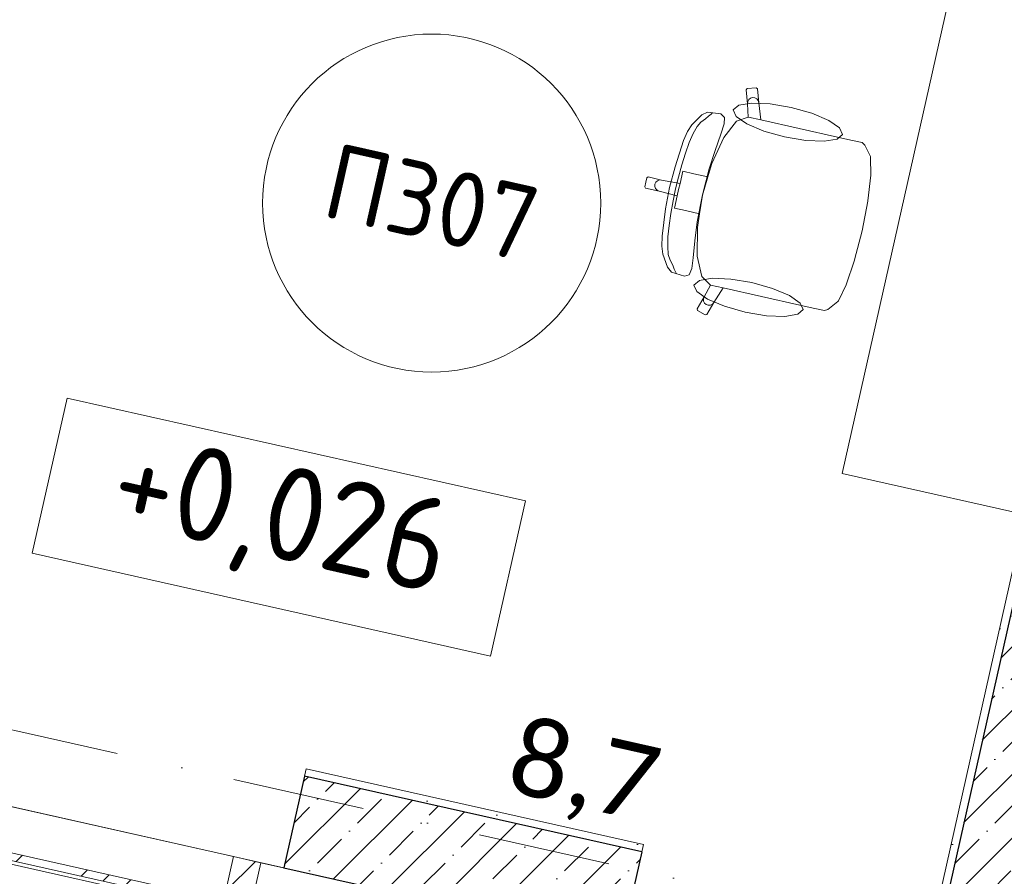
# Model space of a CAD drawing. Header units: millimetres. Extents: x -7218036 to -6920397, y 6117771 to 6333681.
# Tile 77 of 89: x -7174126 to -7171505, y 6133945 to 6136226. Entities that reach past the tile are written whole.
import ezdxf
from ezdxf.enums import TextEntityAlignment as Align

# ---------------------------------------------------------------- set-up
doc = ezdxf.new("R2010")
doc.units = ezdxf.units.MM
doc.header["$MEASUREMENT"] = 0
doc.set_wipeout_variables(frame=1)
doc.linetypes.add('Wipeout_Contour', pattern=[1000, 0, -1000])
doc.linetypes.add('Штрихпунктирная', pattern=[670.277762, 352.777767, -176.388884, 0, -141.111112])
for name, color, linetype in [('S - МОП.АР', 7, 'Continuous'), ('АР-Стены_внешние_.АР', 7, 'Continuous'), ('АР-Стены_внутренние_пилоны.АР', 7, 'Continuous'), ('АР-Чертеж-Оси_Осевые размеры.АР', 7, 'Continuous')]:
    doc.layers.add(name, color=color, linetype=linetype)
for name, color, linetype, lineweight in [('АР-Мебель_Сантехника.АР_Ном._пера__101', 252, 'Continuous', 0), ('АР-Отметки высот_новые.АР_Ном._пера__120', 7, 'Continuous', 0), ('АР-Стены_внешние_.АР_Ном._пера__120', 7, 'Continuous', 0), ('АР-Стены_внутренние_пилоны.АР_Ном._пера__1', 7, 'Continuous', 30), ('АР-Чертеж-Оси_Осевые размеры.АР_Ном._пера__120', 7, 'Continuous', 0), ('Паспорта Зон Archicad_Ном._пера__1', 7, 'Continuous', 0)]:
    doc.layers.add(name, color=color, linetype=linetype, lineweight=lineweight)
doc.styles.add('РЎР“Р•РќР•Р\xa0Р\x98Р\xa0_РЎРўР\x98Р›Р¬_1', font='GOST_Common.ttf')
doc.styles.add('РЎР“Р•РќР•Р\xa0Р\x98Р\xa0_РЎРўР\x98Р›Р¬_2', font='calibri.ttf')
doc.styles.add('РЎР“Р•РќР•Р\xa0Р\x98Р\xa0_РЎРўР\x98Р›Р¬_3', font='GOTHIC.TTF')
pattern_1 = [(45, (-6566190.34, 6562677.8), (-176.776695, 176.776695), []), (45, (-6566225.7, 6562713.15), (-176.776695, 176.776695), []), (45, (-6566261.05, 6562748.5), (-176.776695, 176.776695), [])]
pattern_2 = [(45, (-6566190.34, 6562677.8), (-84.852814, 84.852814), []), (45, (-6566232.77, 6562720.22), (-84.852814, 84.852814), [90, -30, 0, -30])]
pattern_3 = [(45, (-6566190.34, 6563027.8), (-111.369318, 111.369318), [0, -105, 0, -157.5]), (110, (-6565840.34, 6563027.8), (148.001588, 53.868173), [0, -77, 0, -133])]

# ---------------------------------------------------------------- blocks, each defined once
blk = doc.blocks.new('Пом. консьержа_П307_24_5', base_point=(-7171740.5, 6134974.5))
at = {"layer": 'Паспорта Зон Archicad_Ном._пера__1', "color": 7, "linetype": 'Continuous', "lineweight": 0}
blk.add_circle((-7173029.8, 6135737.8), 450, dxfattribs=at)
at = {"layer": 'Паспорта Зон Archicad_Ном._пера__1', "color": 7, "lineweight": 0, "style": 'РЎР“Р•РќР•Р\xa0Р\x98Р\xa0_РЎРўР\x98Р›Р¬_1'}
blk.add_attdef('ROOM_NUMBER', text='', height=200, rotation=347.3417, dxfattribs=at).set_placement((-7173029.8, 6135739.1), align=Align.MIDDLE_CENTER)
at = {"layer": 'Паспорта Зон Archicad_Ном._пера__1', "color": 7, "lineweight": 0, "style": 'РЎР“Р•РќР•Р\xa0Р\x98Р\xa0_РЎРўР\x98Р›Р¬_2'}
blk.add_attdef('ROOM_AREA', text='', height=200, rotation=347.3417, dxfattribs=at).set_placement((-7172431.2, 6134185.4), align=Align.MIDDLE_RIGHT)
blk = doc.blocks.new('Навесная Стена_2_5', base_point=(-6566190.3, 6562677.8))
at = {"layer": 'АР-Стены_внешние_.АР_Ном._пера__120', "color": 7, "linetype": 'Continuous', "lineweight": 0, "flags": 128}
for points in [[(-7174614, 6134234.9), (-7174306.6, 6134165.8), (-7173557.5, 6133997.7)], [(-7174646.8, 6134088.5), (-7174339.4, 6134019.5), (-7173590.4, 6133851.3)], [(-7173484.3, 6133981.2), (-7173086.9, 6133892), (-7172525.4, 6133766)]]:
    blk.add_lwpolyline(points, dxfattribs=at)
at = {"color": 254, "linetype": 'Wipeout_Contour', "lineweight": 0, "ltscale": 37755792.34388477}
blk.add_wipeout([(-7173588.2, 6133861.1), (-7173583.8, 6133880.6), (-7174640.2, 6134117.8), (-7174644.6, 6134098.3)], dxfattribs=at).dxf.layer = 'АР-Стены_внешние_.АР'
at = {"layer": 'АР-Стены_внешние_.АР', "linetype": 'Continuous', "lineweight": 0, "true_color": 0x000000}
h = blk.add_hatch(dxfattribs=at)
h.set_pattern_fill('АЛЮМИНИЙ_0005', color=18, style=0, pattern_type=2)
h.set_pattern_definition(pattern_1)
h.paths.add_polyline_path([(-7173588.2, 6133861.1), (-7173583.8, 6133880.6), (-7174640.2, 6134117.8), (-7174644.6, 6134098.3)])
at = {"layer": 'АР-Стены_внешние_.АР_Ном._пера__120', "color": 7, "linetype": 'Continuous', "lineweight": 0, "flags": 128}
blk.add_lwpolyline([(-7173588.2, 6133861.1), (-7173583.8, 6133880.6), (-7174640.2, 6134117.8), (-7174644.6, 6134098.3)], close=True, dxfattribs=at)
at = {"color": 254, "linetype": 'Wipeout_Contour', "lineweight": 0, "ltscale": 37753848.40284705}
blk.add_wipeout([(-7173590.4, 6133851.3), (-7173517.2, 6133834.9), (-7173484.3, 6133981.2), (-7173557.5, 6133997.7)], dxfattribs=at).dxf.layer = 'АР-Стены_внешние_.АР'
at = {"layer": 'АР-Стены_внешние_.АР', "linetype": 'Continuous', "lineweight": 0, "true_color": 0x000000}
h = blk.add_hatch(dxfattribs=at)
h.set_pattern_fill('АЛЮМИНИЙ_0005', color=18, style=0, pattern_type=2)
h.set_pattern_definition(pattern_1)
h.paths.add_polyline_path([(-7173590.4, 6133851.3), (-7173517.2, 6133834.9), (-7173484.3, 6133981.2), (-7173557.5, 6133997.7)])
at = {"layer": 'АР-Стены_внешние_.АР_Ном._пера__120', "color": 7, "linetype": 'Continuous', "lineweight": 0, "flags": 128}
blk.add_lwpolyline([(-7173590.4, 6133851.3), (-7173517.2, 6133834.9), (-7173484.3, 6133981.2), (-7173557.5, 6133997.7)], close=True, dxfattribs=at)
blk = doc.blocks.new('Стена_91_5', base_point=(-7174782.8, 6134509.9))
at = {"layer": 'АР-Стены_внутренние_пилоны.АР', "linetype": 'Continuous', "lineweight": 0, "true_color": 0x000000}
h = blk.add_hatch(dxfattribs=at)
h.set_pattern_fill('ЖЕЛЕЗОБЕТОН__PROJECT__0005', color=18, style=0, pattern_type=2)
h.set_pattern_definition(pattern_2)
h.paths.add_polyline_path([(-7174924.8, 6134562.3), (-7174632, 6134496.6), (-7174041.9, 6137124), (-7174289.4, 6137391)])
h = blk.add_hatch(dxfattribs=at)
h.set_pattern_fill('ЖЕЛЕЗОБЕТОН__PROJECT__0005', color=18, style=0, pattern_type=2)
h.set_pattern_definition(pattern_2)
h.paths.add_polyline_path([(-7174289.4, 6137391), (-7174049.4, 6137132.1), (-7174040.5, 6137130.1), (-7173996.7, 6137325.3)])
h = blk.add_hatch(dxfattribs=at)
h.set_pattern_fill('ШТУКАТУРКА__ГИПС_01_0005', color=18, style=0, pattern_type=2)
h.set_pattern_definition(pattern_3)
h.paths.add_polyline_path([(-7174044.9, 6137110.6), (-7174686.8, 6134252.7), (-7174667.3, 6134248.3), (-7174025.4, 6137106.2)])
h = blk.add_hatch(dxfattribs=at)
h.set_pattern_fill('ЖЕЛЕЗОБЕТОН__PROJECT__0005', color=18, style=0, pattern_type=2)
h.set_pattern_definition(pattern_2)
h.paths.add_polyline_path([(-7174040.5, 6137130.1), (-7174049.4, 6137132.1), (-7174041.9, 6137124)])
h = blk.add_hatch(dxfattribs=at)
h.set_pattern_fill('ШТУКАТУРКА__ГИПС_01_0005', color=18, style=0, pattern_type=2)
h.set_pattern_definition(pattern_3)
h.paths.add_polyline_path([(-7174041.9, 6137124), (-7174044.9, 6137110.6), (-7174025.4, 6137106.2)])
h = blk.add_hatch(dxfattribs=at)
h.set_pattern_fill('ШТУКАТУРКА__ГИПС_01_0005', color=18, style=0, pattern_type=2)
h.set_pattern_definition(pattern_3)
h.paths.add_polyline_path([(-7174040.5, 6137130.1), (-7174041.9, 6137124), (-7174025.4, 6137106.2), (-7174021, 6137125.7)])
at = {"layer": 'АР-Стены_внутренние_пилоны.АР_Ном._пера__1', "color": 7, "linetype": 'Continuous', "lineweight": 30}
for p, q in [((-7173996.7, 6137325.3), (-7174040.5, 6137130.1)), ((-7174632, 6134496.6), (-7174041.9, 6137124)), ((-7174040.5, 6137130.1), (-7174041.9, 6137124)), ((-7174686.8, 6134252.7), (-7174632, 6134496.6)), ((-7174686.8, 6134252.7), (-7174667.3, 6134248.3))]:
    blk.add_line(p, q, dxfattribs=at)
at = {"layer": 'АР-Стены_внутренние_пилоны.АР_Ном._пера__1', "color": 7, "linetype": 'Continuous', "lineweight": 15}
blk.add_line((-7174021, 6137125.7), (-7174040.5, 6137130.1), dxfattribs=at)
at = {"layer": 'АР-Стены_внутренние_пилоны.АР_Ном._пера__1', "color": 7, "linetype": 'Continuous', "lineweight": 30, "flags": 128}
for points in [[(-7174289.4, 6137391), (-7174924.8, 6134562.3)], [(-7174289.4, 6137391), (-7173996.7, 6137325.3)]]:
    blk.add_lwpolyline(points, dxfattribs=at)
at = {"layer": 'АР-Стены_внутренние_пилоны.АР_Ном._пера__1', "color": 7, "linetype": 'Continuous', "lineweight": 0, "flags": 128}
blk.add_lwpolyline([(-7174667.3, 6134248.3), (-7174025.4, 6137106.2)], dxfattribs=at)
blk = doc.blocks.new('Стена_96_5', base_point=(-7171283.6, 6134870.8))
at = {"layer": 'АР-Стены_внутренние_пилоны.АР', "linetype": 'Continuous', "lineweight": 0, "true_color": 0x000000}
h = blk.add_hatch(dxfattribs=at)
h.set_pattern_fill('ШТУКАТУРКА__ГИПС_01_0005', color=18, style=0, pattern_type=2)
h.set_pattern_definition(pattern_3)
h.paths.add_polyline_path([(-7171449.5, 6134908), (-7171690.3, 6133835.9), (-7171670.8, 6133831.5), (-7171430, 6134903.6)])
h = blk.add_hatch(dxfattribs=at)
h.set_pattern_fill('ЖЕЛЕЗОБЕТОН__PROJECT__0005', color=18, style=0, pattern_type=2)
h.set_pattern_definition(pattern_2)
h.paths.add_polyline_path([(-7171430, 6134903.6), (-7171670.8, 6133831.5), (-7171378.1, 6133765.8), (-7171137.3, 6134837.9)])
at = {"layer": 'АР-Стены_внутренние_пилоны.АР_Ном._пера__1', "color": 7, "linetype": 'Continuous', "lineweight": 30}
blk.add_line((-7171430, 6134903.6), (-7171670.8, 6133831.5), dxfattribs=at)
at = {"layer": 'АР-Стены_внутренние_пилоны.АР_Ном._пера__1', "color": 7, "linetype": 'Continuous', "lineweight": 0, "flags": 128}
for points in [[(-7171449.5, 6134908), (-7171690.3, 6133835.9)], [(-7171449.5, 6134908), (-7171430, 6134903.6)], [(-7171690.3, 6133835.9), (-7171670.8, 6133831.5)]]:
    blk.add_lwpolyline(points, dxfattribs=at)
at = {"layer": 'АР-Стены_внутренние_пилоны.АР_Ном._пера__1', "color": 7, "linetype": 'Continuous', "lineweight": 30, "flags": 128}
for points in [[(-7171430, 6134903.6), (-7171137.3, 6134837.9)], [(-7171378.1, 6133765.8), (-7171137.3, 6134837.9)]]:
    blk.add_lwpolyline(points, dxfattribs=at)
blk = doc.blocks.new('Стена_163_5', base_point=(-7173423.3, 6133967.5))
at = {"layer": 'АР-Стены_внутренние_пилоны.АР', "linetype": 'Continuous', "lineweight": 0, "true_color": 0x000000}
h = blk.add_hatch(dxfattribs=at)
h.set_pattern_fill('ШТУКАТУРКА__ГИПС_01_0005', color=18, style=0, pattern_type=2)
h.set_pattern_definition(pattern_3)
h.paths.add_polyline_path([(-7172466.3, 6134029.4), (-7173364.2, 6134230.9), (-7173368.6, 6134211.4), (-7172470.7, 6134009.9)])
h = blk.add_hatch(dxfattribs=at)
h.set_pattern_fill('ЖЕЛЕЗОБЕТОН__PROJECT__0005', color=18, style=0, pattern_type=2)
h.set_pattern_definition(pattern_2)
h.paths.add_polyline_path([(-7172470.7, 6134009.9), (-7173368.6, 6134211.4), (-7173423.3, 6133967.5), (-7172525.4, 6133765.9)])
at = {"layer": 'АР-Стены_внутренние_пилоны.АР_Ном._пера__1', "color": 7, "linetype": 'Continuous', "lineweight": 30}
blk.add_line((-7172470.7, 6134009.9), (-7173368.6, 6134211.4), dxfattribs=at)
at = {"layer": 'АР-Стены_внутренние_пилоны.АР_Ном._пера__1', "color": 7, "linetype": 'Continuous', "lineweight": 0, "flags": 128}
for points in [[(-7173364.2, 6134230.9), (-7173368.6, 6134211.4)], [(-7172466.3, 6134029.4), (-7173364.2, 6134230.9)], [(-7172466.3, 6134029.4), (-7172470.7, 6134009.9)]]:
    blk.add_lwpolyline(points, dxfattribs=at)
at = {"layer": 'АР-Стены_внутренние_пилоны.АР_Ном._пера__1', "color": 7, "linetype": 'Continuous', "lineweight": 30, "flags": 128}
for points in [[(-7173368.6, 6134211.4), (-7173423.3, 6133967.5)], [(-7172470.7, 6134009.9), (-7172525.4, 6133765.9)], [(-7173423.3, 6133967.5), (-7172525.4, 6133765.9)]]:
    blk.add_lwpolyline(points, dxfattribs=at)
blk = doc.blocks.new('Стол Офисный Прямоугольный 23[39]_5', base_point=(-7171012.2, 6136398.7))
at = {"layer": 'АР-Мебель_Сантехника.АР_Ном._пера__101', "color": 252, "linetype": 'Continuous', "lineweight": 0, "flags": 128}
blk.add_lwpolyline([(-7171012.2, 6136398.7), (-7171352, 6134886), (-7171937.4, 6135017.5), (-7171597.6, 6136530.2)], close=True, dxfattribs=at)
blk = doc.blocks.new('Стул Офисный 06 23[40]_5', base_point=(-7171816.3, 6135966.3))
at = {"layer": 'АР-Мебель_Сантехника.АР_Ном._пера__101', "color": 252, "linetype": 'Continuous', "lineweight": 0}
for p, q in [((-7172189.5, 6136042.5), (-7172192.2, 6136039.2)), ((-7172192.2, 6136039.2), (-7172188.9, 6136002.1)), ((-7172165.7, 6136044.8), (-7172189.5, 6136042.5)), ((-7172162.4, 6136042.1), (-7172165.7, 6136044.8)), ((-7172159.1, 6136005), (-7172162.4, 6136042.1)), ((-7172188.3, 6136008), (-7172188.9, 6136002.1)), ((-7172185.5, 6136013.2), (-7172188.3, 6136008)), ((-7172180.9, 6136016.9), (-7172185.5, 6136013.2)), ((-7172175.3, 6136018.6), (-7172180.9, 6136016.9)), ((-7172169.5, 6136018), (-7172175.3, 6136018.6)), ((-7172164.4, 6136015.2), (-7172169.5, 6136018)), ((-7172160.7, 6136010.7), (-7172164.4, 6136015.2)), ((-7172159.1, 6136005), (-7172160.7, 6136010.7)), ((-7172295.7, 6135979.8), (-7172310.9, 6135972.4)), ((-7172259.8, 6135975.1), (-7172295.7, 6135979.8)), ((-7172188.9, 6136002.1), (-7172186.9, 6135966.7)), ((-7172153.3, 6135959.3), (-7172159.1, 6136005)), ((-7172310.9, 6135972.4), (-7172337.3, 6135946.5)), ((-7172312.9, 6135952.8), (-7172300.5, 6135962)), ((-7172300.5, 6135962), (-7172292.5, 6135969.5)), ((-7172292.5, 6135969.5), (-7172286.1, 6135974.5)), ((-7172286.1, 6135974.5), (-7172282.7, 6135977.6)), ((-7172250, 6135966), (-7172259.8, 6135975.1)), ((-7172217.9, 6135955.9), (-7172252, 6135912.6)), ((-7172250.8, 6135948.5), (-7172250, 6135966)), ((-7172186.9, 6135966.7), (-7172217.9, 6135955.9)), ((-7172186.7, 6135966.8), (-7172186.9, 6135966.7)), ((-7172186.7, 6135966.8), (-7172153.3, 6135959.3)), ((-7171949.3, 6135913.4), (-7172153.3, 6135959.3)), ((-7172348.7, 6135928.7), (-7172359.1, 6135904.5)), ((-7172337.3, 6135946.5), (-7172348.7, 6135928.7)), ((-7172333.8, 6135923.1), (-7172323.3, 6135941.6)), ((-7172323.3, 6135941.6), (-7172312.9, 6135952.8)), ((-7172259.7, 6135920.9), (-7172250.8, 6135948.5)), ((-7172359.1, 6135904.5), (-7172381.9, 6135834.6)), ((-7172344.3, 6135898.9), (-7172333.8, 6135923.1)), ((-7172252, 6135912.6), (-7172283.8, 6135843.5)), ((-7172275.3, 6135878), (-7172259.7, 6135920.9)), ((-7171914.1, 6135905.5), (-7171949.3, 6135913.4)), ((-7171883.8, 6135898.7), (-7171914.1, 6135905.5)), ((-7172354.5, 6135870.5), (-7172344.3, 6135898.9)), ((-7172291, 6135829.3), (-7172275.3, 6135878)), ((-7171876.4, 6135892.4), (-7171883.8, 6135898.7)), ((-7171861.6, 6135861.6), (-7171876.4, 6135892.4)), ((-7172364.1, 6135839.4), (-7172354.5, 6135870.5)), ((-7171861.2, 6135859.3), (-7171861.6, 6135861.6)), ((-7171860.8, 6135812.2), (-7171861.2, 6135859.3)), ((-7172381.9, 6135834.6), (-7172396.7, 6135778.9)), ((-7172372.8, 6135807.1), (-7172364.1, 6135839.4)), ((-7172361.3, 6135822.6), (-7172368.6, 6135789.9)), ((-7172332.1, 6135816), (-7172361.3, 6135822.6)), ((-7172309.1, 6135759.3), (-7172291, 6135829.3)), ((-7172283.8, 6135843.5), (-7172294.3, 6135807.5)), ((-7172457.2, 6135804.9), (-7172459.9, 6135793.1)), ((-7172453.6, 6135807.2), (-7172457.2, 6135804.9)), ((-7172417.6, 6135799.1), (-7172453.6, 6135807.2)), ((-7172428.9, 6135797.1), (-7172433.2, 6135793.1)), ((-7172423.5, 6135799.3), (-7172428.9, 6135797.1)), ((-7172417.6, 6135799.1), (-7172423.5, 6135799.3)), ((-7172368.6, 6135789.9), (-7172417.6, 6135799.1)), ((-7172380.5, 6135775.3), (-7172372.8, 6135807.1)), ((-7172294.3, 6135807.5), (-7172332.1, 6135816)), ((-7172294.3, 6135807.5), (-7172308.5, 6135759.1)), ((-7171868.9, 6135743.5), (-7171860.8, 6135812.2)), ((-7172462.5, 6135781.3), (-7172459.9, 6135793.1)), ((-7172460.2, 6135777.7), (-7172462.5, 6135781.3)), ((-7172424.2, 6135769.7), (-7172460.2, 6135777.7)), ((-7172435.7, 6135781.8), (-7172435.5, 6135787.7)), ((-7172433.6, 6135776.3), (-7172435.7, 6135781.8)), ((-7172433.2, 6135793.1), (-7172435.5, 6135787.7)), ((-7172429.6, 6135772), (-7172433.6, 6135776.3)), ((-7172424.2, 6135769.7), (-7172429.6, 6135772)), ((-7172376, 6135757), (-7172424.2, 6135769.7)), ((-7172407.1, 6135722.4), (-7172396.7, 6135778.9)), ((-7172380.5, 6135775.3), (-7172387.2, 6135743.3)), ((-7172376, 6135757), (-7172372.3, 6135773.5)), ((-7172368.6, 6135789.9), (-7172372.3, 6135773.5)), ((-7172383.3, 6135724.4), (-7172376, 6135757)), ((-7172309.1, 6135759.3), (-7172322.7, 6135688.2)), ((-7172316.4, 6135709.3), (-7172308.5, 6135759.1)), ((-7171869.1, 6135742.5), (-7171868.9, 6135743.5)), ((-7172416.4, 6135649.4), (-7172407.1, 6135722.4)), ((-7172387.2, 6135743.3), (-7172393.1, 6135710.4)), ((-7172354.1, 6135717.8), (-7172383.3, 6135724.4)), ((-7172316.4, 6135709.3), (-7172354.1, 6135717.8)), ((-7171884.2, 6135663.8), (-7171869.1, 6135742.5)), ((-7172393.1, 6135710.4), (-7172397.7, 6135678.2)), ((-7172322.2, 6135672.3), (-7172316.4, 6135709.3)), ((-7172397.7, 6135678.2), (-7172400.7, 6135648.1)), ((-7172322.7, 6135688.2), (-7172329.3, 6135637.5)), ((-7172323, 6135596.2), (-7172322.2, 6135672.3)), ((-7172417.4, 6135623.1), (-7172416.4, 6135649.4)), ((-7172400.7, 6135648.1), (-7172401.5, 6135621.7)), ((-7171884.2, 6135663.8), (-7171904.2, 6135586.3)), ((-7172414.7, 6135602), (-7172417.4, 6135623.1)), ((-7172401.5, 6135621.7), (-7172399.9, 6135600.5)), ((-7172329.3, 6135637.5), (-7172333.5, 6135592)), ((-7172401.9, 6135567.4), (-7172414.7, 6135602)), ((-7172399.9, 6135600.5), (-7172395.3, 6135585.9)), ((-7172333.5, 6135592), (-7172337.3, 6135563.2)), ((-7172310.7, 6135542.5), (-7172323, 6135596.2)), ((-7171904.2, 6135586.3), (-7171904.5, 6135585.3)), ((-7172391.3, 6135554.2), (-7172401.9, 6135567.4)), ((-7172395.3, 6135585.9), (-7172388, 6135572.3)), ((-7172388, 6135572.3), (-7172384, 6135562.1)), ((-7172384, 6135562.1), (-7172380.3, 6135554.9)), ((-7172337.3, 6135563.2), (-7172344.1, 6135547.1)), ((-7171904.5, 6135585.3), (-7171926.5, 6135519.8)), ((-7172356.8, 6135543.1), (-7172391.3, 6135554.2)), ((-7172380.3, 6135554.9), (-7172378.6, 6135550.7)), ((-7172344.1, 6135547.1), (-7172356.8, 6135543.1)), ((-7172287.3, 6135519.5), (-7172310.7, 6135542.5)), ((-7172304.3, 6135488.3), (-7172287.3, 6135519.5)), ((-7172287.2, 6135519.4), (-7172287.3, 6135519.5)), ((-7172287.2, 6135519.4), (-7172253.8, 6135511.9)), ((-7172253.8, 6135511.9), (-7172278.6, 6135473)), ((-7172049.7, 6135466), (-7172253.8, 6135511.9)), ((-7171926.5, 6135519.8), (-7171947, 6135477.3)), ((-7172323.2, 6135456.3), (-7172304.3, 6135488.3)), ((-7172306.2, 6135482.8), (-7172304.3, 6135488.3)), ((-7172305.9, 6135476.9), (-7172306.2, 6135482.8)), ((-7172322.1, 6135452.1), (-7172323.2, 6135456.3)), ((-7172303.4, 6135471.6), (-7172305.9, 6135476.9)), ((-7172299.1, 6135467.6), (-7172303.4, 6135471.6)), ((-7172293.6, 6135465.7), (-7172299.1, 6135467.6)), ((-7172278.6, 6135473), (-7172297.5, 6135440.9)), ((-7172287.7, 6135466), (-7172293.6, 6135465.7)), ((-7172282.5, 6135468.6), (-7172287.7, 6135466)), ((-7172278.6, 6135473), (-7172282.5, 6135468.6)), ((-7172014.5, 6135458.1), (-7172049.7, 6135466)), ((-7171984.3, 6135451.3), (-7172014.5, 6135458.1)), ((-7171948.3, 6135475.4), (-7171974.9, 6135453.9)), ((-7171947, 6135477.3), (-7171948.3, 6135475.4)), ((-7172301.6, 6135439.9), (-7172322.1, 6135452.1)), ((-7172297.5, 6135440.9), (-7172301.6, 6135439.9)), ((-7171974.9, 6135453.9), (-7171984.3, 6135451.3))]:
    blk.add_line(p, q, dxfattribs=at)
at = {"layer": 'АР-Мебель_Сантехника.АР_Ном._пера__101', "color": 252, "linetype": 'Continuous', "lineweight": 0, "flags": 128}
for points in [[(-7172072.7, 6135992.4), (-7172129, 6136001.9), (-7172178.1, 6136004), (-7172212.5, 6135998.3), (-7172226.9, 6135985.8), (-7172219.2, 6135968.3), (-7172190.6, 6135948.4), (-7172145.3, 6135929.3), (-7172090.4, 6135913.8), (-7172034.1, 6135904.3), (-7171985, 6135902.3), (-7171950.6, 6135907.9), (-7171936.2, 6135920.5), (-7171943.8, 6135938), (-7171972.5, 6135957.8), (-7172017.8, 6135976.9)], [(-7172195.1, 6135447.5), (-7172250.1, 6135462.9), (-7172295.3, 6135482), (-7172324, 6135501.9), (-7172331.7, 6135519.4), (-7172317.2, 6135531.9), (-7172282.9, 6135537.6), (-7172233.8, 6135535.5), (-7172177.5, 6135526), (-7172122.5, 6135510.5), (-7172077.3, 6135491.4), (-7172048.6, 6135471.6), (-7172040.9, 6135454.1), (-7172055.3, 6135441.5), (-7172089.7, 6135435.9), (-7172138.8, 6135437.9)]]:
    blk.add_lwpolyline(points, close=True, dxfattribs=at)
blk = doc.blocks.new('Стандартный Маркер Сетки[95]_5', base_point=(-7217047.9, 6143970.3))
at = {"layer": 'АР-Чертеж-Оси_Осевые размеры.АР_Ном._пера__120', "color": 7, "linetype": 'Штрихпунктирная', "lineweight": 0}
blk.add_line((-7216072.2, 6143751.1), (-7137131, 6126021.4), dxfattribs=at)
at = {"layer": 'АР-Чертеж-Оси_Осевые размеры.АР_Ном._пера__120', "color": 7, "lineweight": 0, "style": 'РЎР“Р•РќР•Р\xa0Р\x98Р\xa0_РЎРўР\x98Р›Р¬_3'}
for tag, p in [('AC_MarkerText_1_0', (-7217465.8, 6144260.9)), ('AC_MarkerText_1_1', (-7135597.5, 6125873.7))]:
    blk.add_attdef(tag, text='', height=350, rotation=347.3417, dxfattribs=at).set_placement(p, align=Align.TOP_CENTER)
blk = doc.blocks.new('Стандартный Маркер Сетки[135]_5', base_point=(-7217047.9, 6143970.3))
at = {"layer": 'АР-Чертеж-Оси_Осевые размеры.АР_Ном._пера__120', "color": 7, "linetype": 'Штрихпунктирная', "lineweight": 0}
blk.add_line((-7216072.2, 6143751.1), (-7137131, 6126021.4), dxfattribs=at)
at = {"layer": 'АР-Чертеж-Оси_Осевые размеры.АР_Ном._пера__120', "color": 7, "lineweight": 0, "style": 'РЎР“Р•РќР•Р\xa0Р\x98Р\xa0_РЎРўР\x98Р›Р¬_3'}
for tag, p in [('AC_MarkerText_1_0', (-7217465.8, 6144260.9)), ('AC_MarkerText_1_1', (-7135597.5, 6125873.7))]:
    blk.add_attdef(tag, text='', height=350, rotation=347.3417, dxfattribs=at).set_placement(p, align=Align.TOP_CENTER)
blk = doc.blocks.new('Стандартный Маркер Сетки[138]_5', base_point=(-7217047.9, 6143970.3))
at = {"layer": 'АР-Чертеж-Оси_Осевые размеры.АР_Ном._пера__120', "color": 7, "linetype": 'Штрихпунктирная', "lineweight": 0}
blk.add_line((-7216072.2, 6143751.1), (-7137131, 6126021.4), dxfattribs=at)
at = {"layer": 'АР-Чертеж-Оси_Осевые размеры.АР_Ном._пера__120', "color": 7, "lineweight": 0, "style": 'РЎР“Р•РќР•Р\xa0Р\x98Р\xa0_РЎРўР\x98Р›Р¬_3'}
for tag, p in [('AC_MarkerText_1_0', (-7217465.8, 6144260.9)), ('AC_MarkerText_1_1', (-7135597.5, 6125873.7))]:
    blk.add_attdef(tag, text='', height=350, rotation=347.3417, dxfattribs=at).set_placement(p, align=Align.TOP_CENTER)
blk = doc.blocks.new('Стандартный Маркер Сетки[142]_5', base_point=(-7217047.9, 6143970.3))
at = {"layer": 'АР-Чертеж-Оси_Осевые размеры.АР_Ном._пера__120', "color": 7, "linetype": 'Штрихпунктирная', "lineweight": 0}
blk.add_line((-7216072.2, 6143751.1), (-7137131, 6126021.4), dxfattribs=at)
at = {"layer": 'АР-Чертеж-Оси_Осевые размеры.АР_Ном._пера__120', "color": 7, "lineweight": 0, "style": 'РЎР“Р•РќР•Р\xa0Р\x98Р\xa0_РЎРўР\x98Р›Р¬_3'}
for tag, p in [('AC_MarkerText_1_0', (-7217465.8, 6144260.9)), ('AC_MarkerText_1_1', (-7135597.5, 6125873.7))]:
    blk.add_attdef(tag, text='', height=350, rotation=347.3417, dxfattribs=at).set_placement(p, align=Align.TOP_CENTER)

msp = doc.modelspace()

# ---------------------------------------------------------------- linework, layer by layer
at = {"layer": 'S - МОП.АР', "color": 254, "linetype": 'Continuous', "lineweight": 0, "true_color": 0xdadada, "flags": 128}
msp.add_lwpolyline([(-7173364.2, 6134231), (-7172466.3, 6134029.4), (-7172525.4, 6133766), (-7171867.3, 6133618.2), (-7171812.2, 6133863.3), (-7171690.3, 6133835.9), (-7171449.5, 6134908), (-7171352, 6134886), (-7171005.6, 6136428), (-7174025.4, 6137106.2), (-7174667.6, 6134247), (-7173423.4, 6133967.6)], close=True, dxfattribs=at)
at = {"layer": 'АР-Отметки высот_новые.АР_Ном._пера__120', "color": 7, "linetype": 'Continuous', "lineweight": 0, "flags": 128}
msp.add_lwpolyline([(-7174000.1, 6135218.6), (-7172780, 6134944.6), (-7172872.9, 6134531.4), (-7174092.9, 6134805.4)], close=True, dxfattribs=at)

# ---------------------------------------------------------------- block references
at = {"layer": 'S - МОП.АР', "color": 7, "linetype": 'Continuous', "lineweight": 0}
msp.add_blockref('Пом. консьержа_П307_24_5', (-7171740.5, 6134974.5), dxfattribs=at).add_auto_attribs({'ROOM_NUMBER': 'П307', 'ROOM_AREA': '8,7'})
at = {"layer": 'АР-Мебель_Сантехника.АР_Ном._пера__101', "color": 252, "linetype": 'Continuous', "lineweight": 0}
for name, p in [('Стол Офисный Прямоугольный 23[39]_5', (-7171012.2, 6136398.7)), ('Стул Офисный 06 23[40]_5', (-7171816.3, 6135966.3))]:
    msp.add_blockref(name, p, dxfattribs=at)
at = {"layer": 'АР-Стены_внутренние_пилоны.АР', "color": 7, "lineweight": 0}
msp.add_blockref('Стена_96_5', (-7171283.6, 6134870.8), dxfattribs=at)

# ---------------------------------------------------------------- texts
at = {"layer": 'АР-Отметки высот_новые.АР_Ном._пера__120', "color": 7, "linetype": 'Continuous', "lineweight": 0, "insert": (-7173433.7, 6134887.5), "char_height": 250, "attachment_point": 5, "rotation": 347.3417, "style": 'РЎР“Р•РќР•Р\xa0Р\x98Р\xa0_РЎРўР\x98Р›Р¬_1'}
msp.add_mtext('\\A1;{\\pqc;\\fGOST Common|b0|i0|c204|p0;\\W1.000000;+0,026}', dxfattribs=at)

# ---------------------------------------------------------------- next in the draw order: block references
at = {"layer": 'АР-Стены_внешние_.АР', "linetype": 'Continuous', "lineweight": 0}
msp.add_blockref('Навесная Стена_2_5', (-6566190.3, 6562677.8), dxfattribs=at)

# ---------------------------------------------------------------- next in the draw order: block references
at = {"layer": 'АР-Стены_внутренние_пилоны.АР', "color": 7, "lineweight": 0}
for name, p in [('Стена_91_5', (-7174782.8, 6134509.9)), ('Стена_163_5', (-7173423.3, 6133967.5))]:
    msp.add_blockref(name, p, dxfattribs=at)
at = {"layer": 'АР-Чертеж-Оси_Осевые размеры.АР', "color": 8, "linetype": 'Continuous', "lineweight": 15}
for name in ['Стандартный Маркер Сетки[95]_5', 'Стандартный Маркер Сетки[135]_5', 'Стандартный Маркер Сетки[138]_5', 'Стандартный Маркер Сетки[142]_5']:
    msp.add_blockref(name, (-7217047.9, 6143970.3), dxfattribs=at)

doc.saveas('drawing.dxf')
